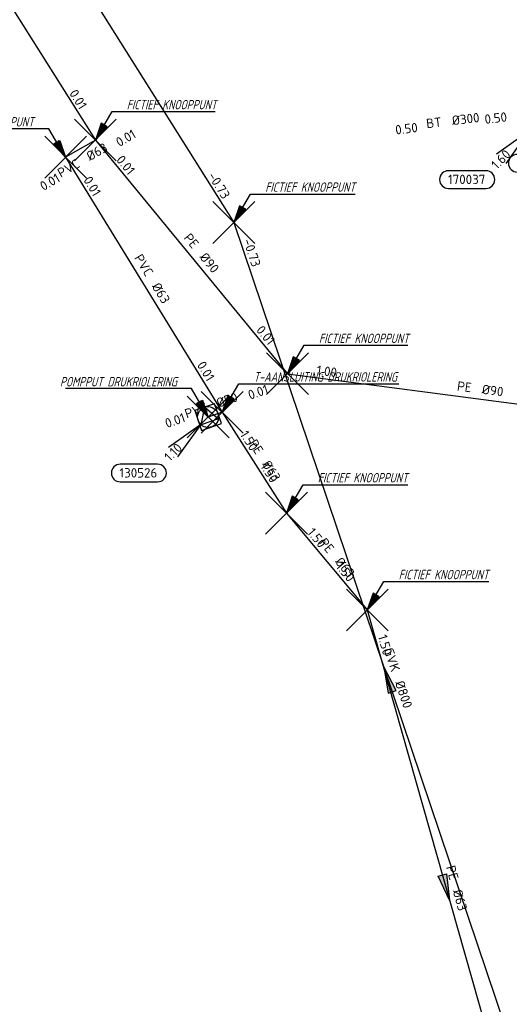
# Model space of a CAD drawing. Header units: metres. Extents: x 153343 to 157271, y 461673 to 467005.
# Tile 132 of 191: x 153609 to 153679, y 466569 to 466710. Entities that reach past the tile are written whole.
import ezdxf
from ezdxf.enums import TextEntityAlignment as Align
from ezdxf.lldxf.tags import DXFTag

# ---------------------------------------------------------------- set-up
doc = ezdxf.new("R2010")
doc.units = ezdxf.units.M
doc.header["$LTSCALE"] = 0.75
doc.header["$PDMODE"] = 3
doc.header["$PDSIZE"] = 3
doc.layers.get('0').update_dxf_attribs({"lineweight": 25})
doc.layers.get('defpoints').update_dxf_attribs({"lineweight": 25})
for name, color, linetype in [('B-OI-RI-AANPIJLING', 1, 'Continuous'), ('B-OI-RI-DRUKLEIDING_TRANSPORTLEIDING_PE_63-G', 210, 'RI-PERS'), ('B-OI-RI-DRUKLEIDING_TRANSPORTLEIDING_PE_90-G', 210, 'RI-PERS'), ('B-OI-RI-DRUKLEIDING_TRANSPORTLEIDING_PVC_50-G', 210, 'RI-PERS'), ('B-OI-RI-DRUKLEIDING_TRANSPORTLEIDING_PVC_63-G', 210, 'RI-PERS'), ('B-OI-RI-HWA_PUTNUMMER-S @ 0.75', 151, 'Continuous'), ('B-OI-RI-PERSLEIDING_TRANSPORTLEIDING_GVK_800-G', 210, 'RI-PERS'), ('B-OI-RI-VWA_PUTNUMMER-S @ 0.75', 33, 'Continuous'), ('fictief knooppunt', 7, 'Continuous')]:
    doc.layers.add(name, color=color, linetype=linetype)
for name, color, linetype, lineweight in [('B-OI-RI-GWA_STROOMRICHTING-S @ 0.75', 11, 'Continuous', 25), ('B-OI-RI-HWA_STROOMRICHTING-S @ 0.75', 151, 'Continuous', 25), ('B-OI-RI-PERSLEIDING_RIOOLPUT_POMPPUT-S @ 0.75', 210, 'Continuous', 25), ('B-OI-RI-VWA_STROOMRICHTING-S @ 0.75', 33, 'Continuous', 25), ('N-OI-RI-BIJZONDERDERHEDEN-T18', 134, 'Continuous', 18)]:
    doc.layers.add(name, color=color, linetype=linetype, lineweight=lineweight)
doc.layers.add('pompput drukriolering', color=7, linetype='Continuous', plot=False)
doc.layers.add('t-aansluiting drukriolering', color=7, linetype='Continuous', plot=False)
doc.styles.add('NLCS-ISO', font='isocpeur.ttf')
doc.styles.add('NLCS-ISO-M750-T18_CURSIEF', font='NLCS-ISO.ttf', dxfattribs={"oblique": 15, "height": 1.35})
doc.styles.get("Standard").update_dxf_attribs({"font": 'txt.shx'})
tags = doc.linetypes.add('RI-PERS', pattern='A,7,-2,["P",Standard,S=1.8,R=0,X=-0.5,Y=-0.9],-2,7,-2,[102,NLCS.SHX,S=1,R=180,X=0,Y=0],-2', length=22).pattern_tags.tags
tags[6] = DXFTag(74, 10)

# ---------------------------------------------------------------- blocks, each defined once
blk = doc.blocks.new('*U2310')
at = {"ltscale": 0.1}
blk.add_hatch(color=256, dxfattribs=at).paths.add_polyline_path([(-2.5, 0), (2.5, -0.83), (2.5, 0.83)])
at = {"ltscale": 0.1, "flags": 128}
blk.add_lwpolyline([(-2.5, 0), (2.5, -0.83), (2.5, 0.83)], close=True, dxfattribs=at)
at = {"ltscale": 0.1, "style": 'NLCS-ISO'}
for tag, p in [('BOBL', (-82.9, 0)), ('MAT', (-1, 0.5))]:
    blk.add_attdef(tag, text='', height=1.8, dxfattribs=at).set_placement(p, align=Align.BOTTOM_RIGHT)
for tag, p in [('DIA', (1, 0.5)), ('BOBR', (85.15, -0.05))]:
    blk.add_attdef(tag, text='', height=1.8, dxfattribs=at).set_placement(p, align=Align.BOTTOM_LEFT)
at = {"layer": 'defpoints', "ltscale": 0.1, "style": 'NLCS-ISO', "flags": 1}
blk.add_attdef('JVA', text='', height=1.8, dxfattribs=at).set_placement((0, -1), align=Align.TOP_CENTER)
blk = doc.blocks.new('*U2311')
at = {"ltscale": 0.1, "style": 'NLCS-ISO'}
for tag, p in [('BOBL', (-103.12, 0)), ('MAT', (-1, 0.5))]:
    blk.add_attdef(tag, text='', height=1.8, dxfattribs=at).set_placement(p, align=Align.BOTTOM_RIGHT)
for tag, p in [('DIA', (1, 0.5)), ('BOBR', (102.18, -0.06))]:
    blk.add_attdef(tag, text='', height=1.8, dxfattribs=at).set_placement(p, align=Align.BOTTOM_LEFT)
at = {"layer": 'defpoints', "ltscale": 0.1, "style": 'NLCS-ISO', "flags": 1}
blk.add_attdef('JVA', text='', height=1.8, dxfattribs=at).set_placement((0, -1), align=Align.TOP_CENTER)
blk = doc.blocks.new('*U35')
at = {"ltscale": 0.1, "style": 'NLCS-ISO'}
for tag, p in [('BOBL', (-5.66, 0)), ('MAT', (-1, 0.5))]:
    blk.add_attdef(tag, text='', height=1.8, dxfattribs=at).set_placement(p, align=Align.BOTTOM_RIGHT)
for tag, p in [('DIA', (1, 0.5)), ('BOBR', (7.22, 0))]:
    blk.add_attdef(tag, text='', height=1.8, dxfattribs=at).set_placement(p, align=Align.BOTTOM_LEFT)
at = {"layer": 'defpoints', "ltscale": 0.1, "style": 'NLCS-ISO', "flags": 1}
blk.add_attdef('JVA', text='', height=1.8, dxfattribs=at).set_placement((0, -1), align=Align.TOP_CENTER)
blk = doc.blocks.new('*U2232')
at = {"ltscale": 0.1}
blk.add_hatch(color=256, dxfattribs=at).paths.add_polyline_path([(2.5, 0), (-2.5, -0.83), (-2.5, 0.83)])
at = {"ltscale": 0.1, "flags": 128}
blk.add_lwpolyline([(2.5, 0), (-2.5, -0.83), (-2.5, 0.83)], close=True, dxfattribs=at)
at = {"ltscale": 0.1, "style": 'NLCS-ISO'}
for tag, p in [('BOBL', (-45.83, 0)), ('MAT', (-1, 0.5))]:
    blk.add_attdef(tag, text='', height=1.8, dxfattribs=at).set_placement(p, align=Align.BOTTOM_RIGHT)
for tag, p in [('DIA', (1, 0.5)), ('BOBR', (44.89, -0.02))]:
    blk.add_attdef(tag, text='', height=1.8, dxfattribs=at).set_placement(p, align=Align.BOTTOM_LEFT)
at = {"layer": 'defpoints', "ltscale": 0.1, "style": 'NLCS-ISO', "flags": 1}
blk.add_attdef('JVA', text='', height=1.8, dxfattribs=at).set_placement((0, -1), align=Align.TOP_CENTER)
blk = doc.blocks.new('*U2233')
at = {"ltscale": 0.1, "style": 'NLCS-ISO'}
for tag, p in [('BOBL', (-2.73, 0)), ('MAT', (-1, 0.5))]:
    blk.add_attdef(tag, text='', height=1.8, dxfattribs=at).set_placement(p, align=Align.BOTTOM_RIGHT)
for tag, p in [('DIA', (1, 0.5)), ('BOBR', (1.78, 0.01))]:
    blk.add_attdef(tag, text='', height=1.8, dxfattribs=at).set_placement(p, align=Align.BOTTOM_LEFT)
at = {"layer": 'defpoints', "ltscale": 0.1, "style": 'NLCS-ISO', "flags": 1}
blk.add_attdef('JVA', text='', height=1.8, dxfattribs=at).set_placement((0, -1), align=Align.TOP_CENTER)
blk = doc.blocks.new('*U2249')
at = {"ltscale": 0.1, "style": 'NLCS-ISO'}
for tag, p in [('BOBL', (-26.91, 0)), ('MAT', (-1, 0.5))]:
    blk.add_attdef(tag, text='', height=1.8, dxfattribs=at).set_placement(p, align=Align.BOTTOM_RIGHT)
for tag, p in [('DIA', (1, 0.5)), ('BOBR', (25.96, -0.01))]:
    blk.add_attdef(tag, text='', height=1.8, dxfattribs=at).set_placement(p, align=Align.BOTTOM_LEFT)
at = {"layer": 'defpoints', "ltscale": 0.1, "style": 'NLCS-ISO', "flags": 1}
blk.add_attdef('JVA', text='', height=1.8, dxfattribs=at).set_placement((0, -1), align=Align.TOP_CENTER)
blk = doc.blocks.new('*U2250')
at = {"ltscale": 0.1, "style": 'NLCS-ISO'}
for tag, p in [('BOBL', (-2.1, 0)), ('MAT', (-1, 0.5))]:
    blk.add_attdef(tag, text='', height=1.8, dxfattribs=at).set_placement(p, align=Align.BOTTOM_RIGHT)
for tag, p in [('DIA', (1, 0.5)), ('BOBR', (1.15, 0.01))]:
    blk.add_attdef(tag, text='', height=1.8, dxfattribs=at).set_placement(p, align=Align.BOTTOM_LEFT)
at = {"layer": 'defpoints', "ltscale": 0.1, "style": 'NLCS-ISO', "flags": 1}
blk.add_attdef('JVA', text='', height=1.8, dxfattribs=at).set_placement((0, -1), align=Align.TOP_CENTER)
blk = doc.blocks.new('*U2246')
at = {"ltscale": 0.1, "style": 'NLCS-ISO'}
for tag, p in [('BOBL', (-19.28, 0)), ('MAT', (-1, 0.5))]:
    blk.add_attdef(tag, text='', height=1.8, dxfattribs=at).set_placement(p, align=Align.BOTTOM_RIGHT)
for tag, p in [('DIA', (1, 0.5)), ('BOBR', (18.34, 0))]:
    blk.add_attdef(tag, text='', height=1.8, dxfattribs=at).set_placement(p, align=Align.BOTTOM_LEFT)
at = {"layer": 'defpoints', "ltscale": 0.1, "style": 'NLCS-ISO', "flags": 1}
blk.add_attdef('JVA', text='', height=1.8, dxfattribs=at).set_placement((0, -1), align=Align.TOP_CENTER)
blk = doc.blocks.new('*U2251')
at = {"ltscale": 0.1, "style": 'NLCS-ISO'}
for tag, p in [('BOBL', (-19.6, 0)), ('MAT', (-1, 0.5))]:
    blk.add_attdef(tag, text='', height=1.8, dxfattribs=at).set_placement(p, align=Align.BOTTOM_RIGHT)
for tag, p in [('DIA', (1, 0.5)), ('BOBR', (18.65, 0))]:
    blk.add_attdef(tag, text='', height=1.8, dxfattribs=at).set_placement(p, align=Align.BOTTOM_LEFT)
at = {"layer": 'defpoints', "ltscale": 0.1, "style": 'NLCS-ISO', "flags": 1}
blk.add_attdef('JVA', text='', height=1.8, dxfattribs=at).set_placement((0, -1), align=Align.TOP_CENTER)
blk = doc.blocks.new('*U2239')
at = {"ltscale": 0.1, "style": 'NLCS-ISO'}
for tag, p in [('BOBL', (-112.81, 0)), ('MAT', (-1, 0.5))]:
    blk.add_attdef(tag, text='', height=1.8, dxfattribs=at).set_placement(p, align=Align.BOTTOM_RIGHT)
for tag, p in [('DIA', (1, 0.5)), ('BOBR', (111.86, -0.07))]:
    blk.add_attdef(tag, text='', height=1.8, dxfattribs=at).set_placement(p, align=Align.BOTTOM_LEFT)
at = {"layer": 'defpoints', "ltscale": 0.1, "style": 'NLCS-ISO', "flags": 1}
blk.add_attdef('JVA', text='', height=1.8, dxfattribs=at).set_placement((0, -1), align=Align.TOP_CENTER)
blk = doc.blocks.new('*U490')
for q in [(-7.6, -5.83), (-5.83, -7.6)]:
    blk.add_line((-1.41, -1.41), q)
blk.add_lwpolyline([(-18.23, -10.99), (-11.07, -10.99, 1), (-11.07, -7.61), (-18.23, -7.61, 1)], format="xyb", close=True)
at = {"ltscale": 0.1, "style": 'NLCS-ISO'}
blk.add_attdef('PUTHGT', text='', height=1.8, rotation=45, dxfattribs=at).set_placement((-8.44, -8.48), align=Align.MIDDLE_LEFT)
blk.add_attdef('PUTNR', text='', height=1.8, dxfattribs=at).set_placement((-14.76, -7.47), align=Align.MIDDLE_CENTER)
blk = doc.blocks.new('*U241')
for q in [(-7.6, -5.83), (-5.83, -7.6)]:
    blk.add_line((-1.41, -1.41), q)
blk.add_lwpolyline([(-16.81, -12.39), (-9.65, -12.39, 1), (-9.65, -9.01), (-16.81, -9.01, 1)], format="xyb", close=True)
at = {"ltscale": 0.1, "style": 'NLCS-ISO'}
blk.add_attdef('PUTHGT', text='', height=1.8, rotation=45, dxfattribs=at).set_placement((-8.44, -8.48), align=Align.MIDDLE_LEFT)
blk.add_attdef('PUTNR', text='', height=1.8, dxfattribs=at).set_placement((-13.33, -8.87), align=Align.MIDDLE_CENTER)
blk = doc.blocks.new('B-SRI-PUT_POMPPUT-SO')
at = {"lineweight": -3, "flags": 128}
blk.add_lwpolyline([(-2, -2), (2, -2), (2, 2), (-2, 2)], close=True, dxfattribs=at)
at = {"ltscale": 0.1, "flags": 128}
blk.add_lwpolyline([(-1.74, -0.98), (0, 2), (1.74, -0.98)], close=True, dxfattribs=at)
at = {"lineweight": -3}
blk.add_circle((0, 0), 2, dxfattribs=at)
blk = doc.blocks.new('*U264')
for q in [(-7.6, -5.83), (-5.83, -7.6)]:
    blk.add_line((-1.41, -1.41), q)
blk.add_lwpolyline([(-16.81, -12.39), (-9.65, -12.39, 1), (-9.65, -9.01), (-16.81, -9.01, 1)], format="xyb", close=True)
at = {"ltscale": 0.1, "style": 'NLCS-ISO'}
blk.add_attdef('PUTHGT', text='', height=1.8, rotation=45, dxfattribs=at).set_placement((-8.44, -8.48), align=Align.MIDDLE_LEFT)
blk.add_attdef('PUTNR', text='', height=1.8, dxfattribs=at).set_placement((-13.33, -8.87), align=Align.MIDDLE_CENTER)

msp = doc.modelspace()

# ---------------------------------------------------------------- linework, layer by layer
at = {"layer": 'B-OI-RI-AANPIJLING', "transparency": 33554610, "flags": 128}
for points in [[(153620.14, 466693.03), (153621.84, 466694.93), (153620.96, 466695.44), (153620.14, 466693.03), (153621.11, 466695.36), (153621.26, 466695.27), (153620.14, 466693.03), (153621.55, 466695.1), (153621.7, 466695.01), (153620.14, 466693.03), (153622.53, 466697.11), (153637.32, 466697.11)], [(153615.88, 466690.56), (153614.18, 466692.46), (153615.06, 466692.97), (153615.88, 466690.56), (153614.91, 466692.89), (153614.76, 466692.8), (153615.88, 466690.56), (153614.47, 466692.63), (153614.32, 466692.54), (153615.88, 466690.56), (153613.49, 466694.64), (153598.8, 466694.64)], [(153640, 466681.2), (153641.7, 466683.1), (153640.82, 466683.61), (153640, 466681.2), (153640.97, 466683.53), (153641.12, 466683.44), (153640, 466681.2), (153641.41, 466683.27), (153641.56, 466683.18), (153640, 466681.2), (153642.39, 466685.28), (153657.41, 466685.28)], [(153647.7, 466659.5), (153649.4, 466661.4), (153648.52, 466661.91), (153647.7, 466659.5), (153648.67, 466661.83), (153648.82, 466661.74), (153647.7, 466659.5), (153649.11, 466661.57), (153649.26, 466661.48), (153647.7, 466659.5), (153650.09, 466663.58), (153664.96, 466663.58)], [(153638.33, 466653.97), (153640.03, 466655.87), (153639.15, 466656.38), (153638.33, 466653.97), (153639.3, 466656.3), (153639.45, 466656.21), (153638.33, 466653.97), (153639.74, 466656.04), (153639.89, 466655.95), (153638.33, 466653.97), (153640.72, 466658.05), (153663.66, 466658.05)], [(153636.31, 466653.28), (153634.61, 466655.18), (153635.49, 466655.69), (153636.31, 466653.28), (153635.34, 466655.61), (153635.19, 466655.52), (153636.31, 466653.28), (153634.9, 466655.35), (153634.75, 466655.26), (153636.31, 466653.28), (153633.92, 466657.36), (153615.87, 466657.36)], [(153647.54, 466639.5), (153649.24, 466641.4), (153648.36, 466641.91), (153647.54, 466639.5), (153648.51, 466641.83), (153648.66, 466641.74), (153647.54, 466639.5), (153648.95, 466641.57), (153649.1, 466641.48), (153647.54, 466639.5), (153649.93, 466643.58), (153664.93, 466643.58)], [(153659.14, 466625.61), (153660.84, 466627.51), (153659.96, 466628.02), (153659.14, 466625.61), (153660.11, 466627.94), (153660.26, 466627.85), (153659.14, 466625.61), (153660.55, 466627.68), (153660.7, 466627.59), (153659.14, 466625.61), (153661.53, 466629.69), (153676.55, 466629.69)]]:
    msp.add_lwpolyline(points, dxfattribs=at)
at = {"layer": 'B-OI-RI-DRUKLEIDING_TRANSPORTLEIDING_PE_63-G', "transparency": 33554610}
for p, q in [((153638.33, 466653.97), (153647.54, 466639.5)), ((153647.54, 466639.5), (153659.14, 466625.61)), ((153659.14, 466625.61), (153681.68, 466545.98))]:
    msp.add_line(p, q, dxfattribs=at)
at = {"layer": 'B-OI-RI-DRUKLEIDING_TRANSPORTLEIDING_PE_90-G', "transparency": 33554610}
for p, q in [((153522.66, 466848.16), (153620.14, 466693.03)), ((153620.14, 466693.03), (153647.7, 466659.5)), ((153647.7, 466659.5), (153701.6, 466652.4))]:
    msp.add_line(p, q, dxfattribs=at)
at = {"layer": 'B-OI-RI-DRUKLEIDING_TRANSPORTLEIDING_PVC_50-G', "transparency": 33554610}
msp.add_line((153638.33, 466653.97), (153636.31, 466653.28), dxfattribs=at)
at = {"layer": 'B-OI-RI-DRUKLEIDING_TRANSPORTLEIDING_PVC_63-G', "transparency": 33554610}
for p, q in [((153620.14, 466693.03), (153615.88, 466690.56)), ((153615.88, 466690.56), (153638.33, 466653.97))]:
    msp.add_line(p, q, dxfattribs=at)
at = {"layer": 'B-OI-RI-PERSLEIDING_TRANSPORTLEIDING_GVK_800-G', "transparency": 33554610}
for p, q in [((153550.2, 466824), (153640, 466681.2)), ((153640, 466681.2), (153684.2, 466550.1))]:
    msp.add_line(p, q, dxfattribs=at)
at = {"layer": 'fictief knooppunt', "color": 0, "transparency": 33554610}
for p in [(153620.14, 466693.03), (153615.88, 466690.56), (153640, 466681.2), (153647.7, 466659.5), (153647.54, 466639.5), (153659.14, 466625.61)]:
    msp.add_point(p, dxfattribs=at)
at = {"layer": 'pompput drukriolering', "color": 0, "transparency": 33554610}
msp.add_point((153636.31, 466653.28), dxfattribs=at)
at = {"layer": 't-aansluiting drukriolering', "color": 0, "transparency": 33554610}
msp.add_point((153638.33, 466653.97), dxfattribs=at)

# ---------------------------------------------------------------- block references
at = {"layer": 'B-OI-RI-GWA_STROOMRICHTING-S @ 0.75', "color": 0, "transparency": 33554610}
for name, p, xscale, yscale, zscale, rotation, values in [('*U2311', (153595.1, 466752.6), 0.75, 0.75, 0.75, 302.1637976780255, {'MAT': 'GVK', 'DIA': '%%c800', 'BOBL': '-0.73', 'BOBR': '-0.73'}), ('*U2310', (153662.1, 466615.65), 0.7499999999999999, 0.7499999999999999, 0.7499999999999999, 288.6313907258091, {'MAT': 'GVK', 'DIA': '%%c800', 'BOBL': '-0.73', 'BOBR': '-0.35'})]:
    msp.add_blockref(name, p, dxfattribs=dict(at, xscale=xscale, yscale=yscale, zscale=zscale, rotation=rotation)).add_auto_attribs(values)
at = {"layer": 'B-OI-RI-HWA_PUTNUMMER-S @ 0.75', "color": 0, "transparency": 33554610}
ref = msp.add_blockref('*U490', (153694.32, 466696.68), dxfattribs=dict(at, xscale=0.75, yscale=0.75, zscale=0.75))
ref.add_attrib('PUTNR', '170038', dxfattribs={"layer": '0', "ltscale": 0.1, "height": 1.35, "style": 'NLCS-ISO'}).set_placement((153683.25, 466689.73), align=Align.MIDDLE_CENTER)
ref.add_attrib('PUTHGT', '1.77', dxfattribs={"layer": '0', "ltscale": 0.1, "height": 1.35, "rotation": 45, "style": 'NLCS-ISO'}).set_placement((153688.18, 466690.51), align=Align.MIDDLE_LEFT)
ref = msp.add_blockref('*U241', (153683.38, 466695.38), dxfattribs=dict(at, xscale=0.75, yscale=0.75, zscale=0.75))
ref.add_attrib('PUTNR', '170037', dxfattribs={"layer": '0', "ltscale": 0.1, "height": 1.35, "style": 'NLCS-ISO'}).set_placement((153673.38, 466687.38), align=Align.MIDDLE_CENTER)
ref.add_attrib('PUTHGT', '1.60', dxfattribs={"layer": '0', "ltscale": 0.1, "height": 1.35, "rotation": 45, "style": 'NLCS-ISO'}).set_placement((153677.24, 466689.21), align=Align.MIDDLE_LEFT)
at = {"layer": 'B-OI-RI-HWA_STROOMRICHTING-S @ 0.75', "color": 0, "transparency": 33554610, "xscale": 0.75, "yscale": 0.75, "zscale": 0.75, "rotation": 6.776678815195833}
msp.add_blockref('*U35', (153670.7, 466694.28), dxfattribs=at).add_auto_attribs({'MAT': 'BT', 'DIA': '%%c300', 'BOBL': '0.50', 'BOBR': '0.50'})
at = {"layer": 'B-OI-RI-PERSLEIDING_RIOOLPUT_POMPPUT-S @ 0.75', "color": 0, "transparency": 33554610, "xscale": 0.75, "yscale": 0.75, "zscale": 0.75, "rotation": 18.85935424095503}
msp.add_blockref('B-SRI-PUT_POMPPUT-SO', (153636.31, 466653.28), dxfattribs=at)
at = {"layer": 'B-OI-RI-VWA_PUTNUMMER-S @ 0.75', "color": 0, "transparency": 33554610}
ref = msp.add_blockref('*U264', (153636.31, 466653.28), dxfattribs=dict(at, xscale=0.75, yscale=0.75, zscale=0.75))
ref.add_attrib('PUTNR', '130526', dxfattribs={"layer": '0', "ltscale": 0.1, "height": 1.35, "style": 'NLCS-ISO'}).set_placement((153626.31, 466645.28), align=Align.MIDDLE_CENTER)
ref.add_attrib('PUTHGT', '1.10', dxfattribs={"layer": '0', "ltscale": 0.1, "height": 1.35, "rotation": 45, "style": 'NLCS-ISO'}).set_placement((153630.36, 466647.3), align=Align.MIDDLE_LEFT)
at = {"layer": 'B-OI-RI-VWA_STROOMRICHTING-S @ 0.75', "color": 0, "transparency": 33554610}
ref = msp.add_blockref('*U2239', (153571.4, 466770.59), dxfattribs=dict(at, xscale=0.75, yscale=0.75, zscale=0.75, rotation=302.1442765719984))
ref.add_attrib('BOBR', '0.01', dxfattribs={"layer": '0', "ltscale": 0.1, "height": 1.35, "rotation": 302.1443, "style": 'NLCS-ISO'}).set_placement((153615.99, 466699.53), align=Align.BOTTOM_LEFT)
for name, p, xscale, yscale, zscale, rotation, values in [('*U35', (153619.1, 466688.93), 0.75, 0.75, 0.75, 30.10568118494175, {'MAT': 'PVC', 'DIA': '%%c63', 'BOBL': '0.01', 'BOBR': '0.01'}), ('*U2251', (153633.92, 466676.27), 0.75, 0.75, 0.75, 309.4185118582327, {'MAT': 'PE', 'DIA': '%%c90', 'BOBL': '0.01', 'BOBR': '0.01'}), ('*U2246', (153627.11, 466672.27), 0.75, 0.75, 0.75, 301.5314308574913, {'MAT': 'PVC', 'DIA': '%%c63', 'BOBL': '0.01', 'BOBR': '0.01'}), ('*U2249', (153674.65, 466655.95), 0.75, 0.75, 0.75, 352.4958932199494, {'MAT': 'PE', 'DIA': '%%c90', 'BOBL': '1.00', 'BOBR': '1.00'}), ('*U35', (153637.32, 466653.62), 0.7499999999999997, 0.7499999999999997, 0.7499999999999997, 18.85935424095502, {'MAT': 'PVC', 'DIA': '%%c50', 'BOBL': '0.01', 'BOBR': '0.01'}), ('*U2250', (153642.93, 466646.73), 0.75, 0.75, 0.75, 302.47631622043, {'MAT': 'PE', 'DIA': '%%c63', 'BOBL': '1.50', 'BOBR': '1.50'}), ('*U2233', (153653.34, 466632.55), 0.7499999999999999, 0.7499999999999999, 0.7499999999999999, 309.8663774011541, {'MAT': 'PE', 'DIA': '%%c63', 'BOBL': '1.50', 'BOBR': '1.50'}), ('*U2232', (153670.41, 466585.79), 0.75, 0.75, 0.75, 285.8046506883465, {'MAT': 'PE', 'DIA': '%%c63', 'BOBL': '1.50', 'BOBR': '1.40'})]:
    msp.add_blockref(name, p, dxfattribs=dict(at, xscale=xscale, yscale=yscale, zscale=zscale, rotation=rotation)).add_auto_attribs(values)

# ---------------------------------------------------------------- texts
at = {"layer": 'N-OI-RI-BIJZONDERDERHEDEN-T18', "transparency": 33554610, "style": 'NLCS-ISO-M750-T18_CURSIEF', "oblique": 15, "width": 0.8}
for s, p in [('FICTIEF KNOOPPUNT', (153624.64, 466697.43)), ('FICTIEF KNOOPPUNT', (153598.42, 466694.96)), ('FICTIEF KNOOPPUNT', (153644.5, 466685.6)), ('FICTIEF KNOOPPUNT', (153652.2, 466663.9)), ('POMPPUT DRUKRIOLERING', (153615.07, 466657.68)), ('T-AANSLUITING DRUKRIOLERING', (153642.83, 466658.37)), ('FICTIEF KNOOPPUNT', (153652.04, 466643.9)), ('FICTIEF KNOOPPUNT', (153663.64, 466630.01))]:
    msp.add_text(s, height=1.35, dxfattribs=at).set_placement(p)

doc.saveas('drawing.dxf')
